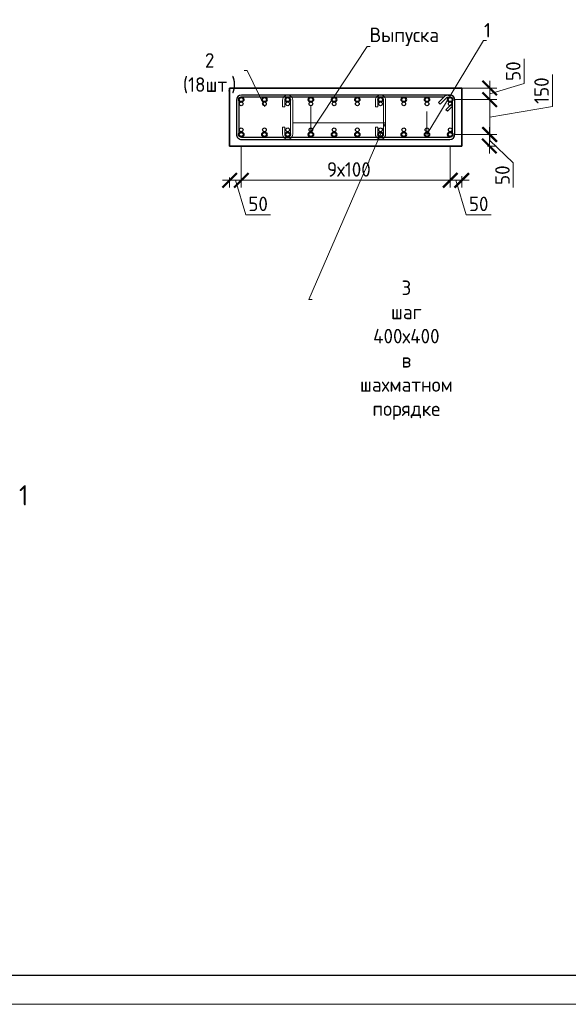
# Model space of a CAD drawing. Header units: millimetres. Extents: x 376598 to 1249954, y -318491 to -22134.
# Tile 111 of 256: x 723678 to 733129, y -317679 to -300713. Entities that reach past the tile are written whole.
import ezdxf
from ezdxf import colors
from ezdxf.entities.mleader import LeaderData, LeaderLine
from ezdxf.math import Vec2, Vec3

# ---------------------------------------------------------------- set-up
doc = ezdxf.new("R2010")
doc.units = ezdxf.units.MM
for name, color, linetype, lineweight in [('1 Стены', 3, 'Continuous', 30), ('Арм_шпильки', 143, 'Continuous', 18), ('Армирование', 3, 'Continuous', 40), ('Выноски', 20, 'Continuous', 20), ('подоснова', 151, 'Continuous', 5), ('РАЗМЕРЫ', 1, 'Continuous', 9), ('ТОНКИЕ', 7, 'Continuous', 9)]:
    doc.layers.add(name, color=color, linetype=linetype, lineweight=lineweight)
doc.layers.add('Колонна_ бетон', color=7, linetype='Continuous', lineweight=50, true_color=0xb4b496)
doc.layers.add('ТОЛСТЫЕ_ОСНОВНЫЕ', color=6, linetype='Continuous')
doc.styles.add('GOST 2.304', font='CS_Gost2304.shx')
doc.styles.add('GOST-2.304_Type-B', font='GOST_Common.ttf')
doc.dimstyles.new('мой 25', dxfattribs={"dimscale": 100, "dimtxt": 2.5, "dimasz": 2.5, "dimexe": 1.25, "dimexo": 0.625, "dimtad": 1, "dimdec": 0, "dimlfac": 0.5, "dimtxsty": 'GOST-2.304_Type-B', "dimblk": 'ARCHTICK', "dimcen": 2.5, "dimdle": 1.25, "dimaunit": 1, "dimadec": 1, "dimazin": 2, "dimtfac": 1, "dimtdec": 0, "dimtmove": 1, "dimatfit": 3, "dimfxl": 6, "dimfxlon": 1, "dimtfill": 1, "dimlwd": -1, "dimlwe": -1, "dimarcsym": 0})

# ---------------------------------------------------------------- blocks, each defined once
blk = doc.blocks.new('*U606')
at = {"color": 0, "linetype": 'ByBlock', "lineweight": -2}
for p, q in [((-10, 917.8), (-10, 12.5)), ((-10, 910.8), (-10, 917.8)), ((0, 910.8), (0, 917.8)), ((3.7, 901.9), (29.1, 876.5)), ((160.8, 940.3), (12.5, 940.3)), ((160.8, 930.3), (12.5, 930.3)), ((53.8, 901.2), (28.3, 926.6)), ((38.8, 930.3), (60.9, 908.2)), ((60.9, 908.2), (53.8, 901.2)), ((173.3, 12.5), (173.3, 917.8)), ((183.3, 12.5), (183.3, 917.8)), ((22, 869.4), (-3.4, 894.9)), ((0, 891.5), (0, 12.5)), ((29.1, 876.5), (22, 869.4)), ((12.5, 0), (160.8, 0)), ((12.5, -10), (160.8, -10))]:
    blk.add_line(p, q, dxfattribs=at)
for centre, radius, start, end in [((12.5, 917.8), 22.5, 90, 180), ((12.5, 910.8), 22.5, 180, 225), ((12.5, 917.8), 12.5, 90, 180), ((12.5, 910.8), 12.5, 180, 225), ((19.5, 917.8), 12.5, 45, 90), ((160.8, 917.8), 22.5, 0, 90), ((160.8, 917.8), 12.5, 0, 90), ((12.5, 12.5), 22.5, 180, 270), ((12.5, 12.5), 12.5, 180, 270), ((160.8, 12.5), 12.5, 270, 0), ((160.8, 12.5), 22.5, 270, 0)]:
    blk.add_arc(centre, radius, start, end, dxfattribs=at)
at = {"style": 'GOST 2.304', "oblique": 15, "flags": 9}
for tag, p in [('ДИАМЕТР', (-52.8, -63)), ('КЛАСС', (-53, -68.7)), ('ДЛИНА', (-52.5, -73.8)), ('ПОЗИЦИЯ', (-52.3, -58)), ('МАССА', (-52.3, -78.3))]:
    blk.add_attdef(tag, p, '', height=2.5, dxfattribs=at)
blk = doc.blocks.new('_ArchTick')
at = {"color": 0, "linetype": 'ByBlock', "const_width": 0.15}
blk.add_lwpolyline([(-0.5, -0.5), (0.5, 0.5)], dxfattribs=at)
blk = doc.blocks.new('*D587')
at = {"layer": 'DEFPOINTS', "color": 0, "lineweight": 0, "transparency": 16777216}
for p in [(727494, -302691), (731094, -302691), (727494, -303481)]:
    blk.add_point(p, dxfattribs=at)
at = {"layer": 'РАЗМЕРЫ', "color": 0, "linetype": 'Continuous', "transparency": 16777216}
for p, q in [((727494, -302881), (727494, -303606)), ((731094, -302881), (731094, -303606)), ((731219, -303481), (727369, -303481))]:
    blk.add_line(p, q, dxfattribs=at)
at = {"layer": 'РАЗМЕРЫ', "color": 0, "transparency": 16777216, "xscale": 250, "yscale": 250, "zscale": 250, "rotation": 180}
blk.add_blockref('_ArchTick', (727494, -303481), dxfattribs=at)
at = {"layer": 'РАЗМЕРЫ', "color": 0, "transparency": 16777216, "xscale": 250, "yscale": 250, "zscale": 250}
blk.add_blockref('_ArchTick', (731094, -303481), dxfattribs=at)
at = {"layer": 'РАЗМЕРЫ', "color": 0, "lineweight": 0, "transparency": 16777216, "insert": (729348, -303293), "char_height": 250, "attachment_point": 5, "style": 'GOST-2.304_Type-B', "bg_fill": 3, "box_fill_scale": 1.1, "bg_fill_color": 256, "bg_fill_true_color": 13158600, "bg_fill_transparency": 0}
blk.add_mtext('9х100', dxfattribs=at)
blk = doc.blocks.new('*U607')
for p, q in [((-8, 0), (-7.4, 4.7)), ((-7.4, 4.7), (-5.6, 9)), ((-5.6, 9), (-2.7, 12.7)), ((-2.7, 12.7), (1, 15.6)), ((1, 15.6), (5.3, 17.4)), ((5.3, 17.4), (10, 18)), ((34, 18), (10, 18)), ((10, 10), (34, 10)), ((34, 10), (34, 18)), ((105.9, 18), (129.9, 18)), ((105.9, 10), (105.9, 18)), ((129.9, 10), (105.9, 10)), ((134.6, 17.4), (129.9, 18)), ((138.9, 15.6), (134.6, 17.4)), ((142.7, 12.7), (138.9, 15.6)), ((145.5, 9), (142.7, 12.7)), ((147.3, 4.7), (145.5, 9)), ((147.9, 0), (147.3, 4.7)), ((147.3, -4.7), (147.9, 0)), ((-7.4, -4.7), (-8, 0)), ((-5.6, -9), (-7.4, -4.7)), ((-2.7, -12.7), (-5.6, -9)), ((1, -15.6), (-2.7, -12.7)), ((5.3, -17.4), (1, -15.6)), ((10, -18), (5.3, -17.4)), ((10, -18), (129.9, -18)), ((129.9, -18), (134.6, -17.4)), ((134.6, -17.4), (138.9, -15.6)), ((138.9, -15.6), (142.7, -12.7)), ((142.7, -12.7), (145.5, -9)), ((145.5, -9), (147.3, -4.7))]:
    blk.add_line(p, q)
at = {"color": 0, "linetype": 'ByBlock', "lineweight": -2}
for p, q in [((0, 0), (0.3, 2.6)), ((0.3, 2.6), (1.3, 5)), ((1.3, 5), (2.9, 7.1)), ((2.9, 7.1), (5, 8.7)), ((5, 8.7), (7.4, 9.7)), ((7.4, 9.7), (10, 10)), ((132.5, 9.7), (129.9, 10)), ((134.9, 8.7), (132.5, 9.7)), ((137, 7.1), (134.9, 8.7)), ((138.6, 5), (137, 7.1)), ((139.6, 2.6), (138.6, 5)), ((139.9, 0), (139.6, 2.6)), ((139.6, -2.6), (139.9, 0)), ((0.3, -2.6), (0, 0)), ((1.3, -5), (0.3, -2.6)), ((2.9, -7.1), (1.3, -5)), ((5, -8.7), (2.9, -7.1)), ((7.4, -9.7), (5, -8.7)), ((10, -10), (7.4, -9.7)), ((10, -10), (129.9, -10)), ((129.9, -10), (132.5, -9.7)), ((132.5, -9.7), (134.9, -8.7)), ((134.9, -8.7), (137, -7.1)), ((137, -7.1), (138.6, -5)), ((138.6, -5), (139.6, -2.6))]:
    blk.add_line(p, q, dxfattribs=at)
at = {"style": 'GOST 2.304', "oblique": 15, "flags": 9}
for tag, p in [('ДИАМЕТР', (117.8, -62.2)), ('ПОЗИЦИЯ', (118, -56.6)), ('КЛАСС', (118, -67.8)), ('ДЛИНА', (118.1, -72.5)), ('МАССА', (118.7, -78.2))]:
    blk.add_attdef(tag, p, '', height=2.5, dxfattribs=at)
blk = doc.blocks.new('_None')
blk = doc.blocks.new('*U56')
at = {"layer": 'ТОЛСТЫЕ_ОСНОВНЫЕ', "color": 6}
blk.add_lwpolyline([(20, 5), (415, 5), (415, 292), (20, 292)], close=True, dxfattribs=at)
at = {"layer": 'ТОНКИЕ'}
blk.add_lwpolyline([(0, 0), (420, 0), (420, 297), (0, 297)], close=True, dxfattribs=at)
blk = doc.blocks.new('*D597')
at = {"layer": 'DEFPOINTS', "color": 0, "lineweight": 0, "transparency": 16777216}
for p in [(731094, -302691), (731294, -302795, 2880), (731294, -303481)]:
    blk.add_point(p, dxfattribs=at)
at = {"layer": 'РАЗМЕРЫ', "color": 0, "linetype": 'Continuous', "transparency": 16777216}
for p, q in [((731094, -302881), (731094, -303606)), ((730969, -303481), (731419, -303481)), ((731194, -303481), (731372, -304074)), ((731294, -303409), (731294, -303606)), ((731372, -304074), (731797, -304074))]:
    blk.add_line(p, q, dxfattribs=at)
at = {"layer": 'РАЗМЕРЫ', "color": 0, "transparency": 16777216, "xscale": 250, "yscale": 250, "zscale": 250, "rotation": 180}
blk.add_blockref('_ArchTick', (731094, -303481), dxfattribs=at)
at = {"layer": 'РАЗМЕРЫ', "color": 0, "transparency": 16777216, "xscale": 250, "yscale": 250, "zscale": 250}
blk.add_blockref('_ArchTick', (731294, -303481), dxfattribs=at)
at = {"layer": 'РАЗМЕРЫ', "color": 0, "lineweight": 0, "transparency": 16777216, "insert": (731585, -303887), "char_height": 250, "attachment_point": 5, "style": 'GOST-2.304_Type-B', "bg_fill": 3, "box_fill_scale": 1.1, "bg_fill_color": 256, "bg_fill_true_color": 13158600, "bg_fill_transparency": 0}
blk.add_mtext('50', dxfattribs=at)
blk = doc.blocks.new('*D598')
at = {"layer": 'DEFPOINTS', "color": 0, "lineweight": 0, "transparency": 16777216}
for p in [(727494, -302691), (727294, -302891, 2880), (727294, -303481)]:
    blk.add_point(p, dxfattribs=at)
at = {"layer": 'РАЗМЕРЫ', "color": 0, "linetype": 'Continuous', "transparency": 16777216}
for p, q in [((727494, -302881), (727494, -303606)), ((727619, -303481), (727169, -303481)), ((727294, -303431), (727294, -303606)), ((727394, -303481), (727572, -304074)), ((727572, -304074), (727997, -304074))]:
    blk.add_line(p, q, dxfattribs=at)
at = {"layer": 'РАЗМЕРЫ', "color": 0, "transparency": 16777216, "xscale": 250, "yscale": 250, "zscale": 250, "rotation": 180}
blk.add_blockref('_ArchTick', (727294, -303481), dxfattribs=at)
at = {"layer": 'РАЗМЕРЫ', "color": 0, "transparency": 16777216, "xscale": 250, "yscale": 250, "zscale": 250}
blk.add_blockref('_ArchTick', (727494, -303481), dxfattribs=at)
at = {"layer": 'РАЗМЕРЫ', "color": 0, "lineweight": 0, "transparency": 16777216, "insert": (727785, -303887), "char_height": 250, "attachment_point": 5, "style": 'GOST-2.304_Type-B', "bg_fill": 3, "box_fill_scale": 1.1, "bg_fill_color": 256, "bg_fill_true_color": 13158600, "bg_fill_transparency": 0}
blk.add_mtext('50', dxfattribs=at)
blk = doc.blocks.new('*D603')
at = {"layer": 'DEFPOINTS', "color": 0, "lineweight": 0, "transparency": 16777216}
for p in [(731094, -302691), (731769, -302691), (731260, -302891, 2880)]:
    blk.add_point(p, dxfattribs=at)
at = {"layer": 'РАЗМЕРЫ', "color": 0, "linetype": 'Continuous', "transparency": 16777216}
for p, q in [((731769, -303016), (731769, -302566)), ((731169, -302691), (731894, -302691)), ((731769, -302791), (732181, -303179)), ((731738, -302891), (731894, -302891)), ((732181, -303179), (732181, -303604))]:
    blk.add_line(p, q, dxfattribs=at)
at = {"layer": 'РАЗМЕРЫ', "color": 0, "transparency": 16777216, "xscale": 250, "yscale": 250, "zscale": 250}
for p, rotation in [((731769, -302691), 90), ((731769, -302891), 270)]:
    blk.add_blockref('_ArchTick', p, dxfattribs=dict(at, rotation=rotation))
at = {"layer": 'РАЗМЕРЫ', "color": 0, "lineweight": 0, "transparency": 16777216, "insert": (731994, -303392), "char_height": 250, "attachment_point": 5, "rotation": 90, "style": 'GOST-2.304_Type-B', "bg_fill": 3, "box_fill_scale": 1.1, "bg_fill_color": 256, "bg_fill_true_color": 13158600, "bg_fill_transparency": 0}
blk.add_mtext('50', dxfattribs=at)
blk = doc.blocks.new('*D604')
at = {"layer": 'DEFPOINTS', "color": 0, "lineweight": 0, "transparency": 16777216}
for p in [(731094, -302091), (731775, -302091), (731094, -302691)]:
    blk.add_point(p, dxfattribs=at)
at = {"layer": 'РАЗМЕРЫ', "color": 0, "linetype": 'Continuous', "transparency": 16777216}
for p, q in [((732856, -302210), (732856, -301660)), ((731775, -302816), (731775, -301966)), ((731175, -302091), (731900, -302091)), ((731775, -302391), (732856, -302210)), ((731175, -302691), (731900, -302691))]:
    blk.add_line(p, q, dxfattribs=at)
at = {"layer": 'РАЗМЕРЫ', "color": 0, "transparency": 16777216, "xscale": 250, "yscale": 250, "zscale": 250}
for p, rotation in [((731775, -302091), 90), ((731775, -302691), 270)]:
    blk.add_blockref('_ArchTick', p, dxfattribs=dict(at, rotation=rotation))
at = {"layer": 'РАЗМЕРЫ', "color": 0, "lineweight": 0, "transparency": 16777216, "insert": (732668, -301935), "char_height": 250, "attachment_point": 5, "rotation": 90, "style": 'GOST-2.304_Type-B', "bg_fill": 3, "box_fill_scale": 1.1, "bg_fill_color": 256, "bg_fill_true_color": 13158600, "bg_fill_transparency": 0}
blk.add_mtext('150', dxfattribs=at)
blk = doc.blocks.new('*D605')
at = {"layer": 'DEFPOINTS', "color": 0, "lineweight": 0, "transparency": 16777216}
for p in [(731190, -301891), (731775, -301891), (731094, -302091)]:
    blk.add_point(p, dxfattribs=at)
at = {"layer": 'РАЗМЕРЫ', "color": 0, "linetype": 'Continuous', "transparency": 16777216}
for p, q in [((732369, -301813), (732369, -301388)), ((731775, -302216), (731775, -301766)), ((731775, -301991), (732369, -301813)), ((731253, -301891), (731900, -301891)), ((731175, -302091), (731900, -302091))]:
    blk.add_line(p, q, dxfattribs=at)
at = {"layer": 'РАЗМЕРЫ', "color": 0, "transparency": 16777216, "xscale": 250, "yscale": 250, "zscale": 250}
for p, rotation in [((731775, -301891), 90), ((731775, -302091), 270)]:
    blk.add_blockref('_ArchTick', p, dxfattribs=dict(at, rotation=rotation))
at = {"layer": 'РАЗМЕРЫ', "color": 0, "lineweight": 0, "transparency": 16777216, "insert": (732181, -301600), "char_height": 250, "attachment_point": 5, "rotation": 90, "style": 'GOST-2.304_Type-B', "bg_fill": 3, "box_fill_scale": 1.1, "bg_fill_color": 256, "bg_fill_true_color": 13158600, "bg_fill_transparency": 0}
blk.add_mtext('50', dxfattribs=at)

msp = doc.modelspace()

# ---------------------------------------------------------------- linework, layer by layer
at = {"layer": '1 Стены', "color": 252, "lineweight": 0, "true_color": 0x939598}
for p, q in [((727294.3, -301891), (731293.6, -301891)), ((727294.3, -302891), (727294.3, -301891))]:
    msp.add_line(p, q, dxfattribs=at)
at = {"layer": 'Армирование', "color": 3}
for centre in [(727494.3, -302090.6), (727894.3, -302090.6), (728294.3, -302090.6), (728694.3, -302090.6), (729094.3, -302090.6), (729494.3, -302090.6), (729894.3, -302090.6), (730294.3, -302090.6), (730694.3, -302090.6), (731094.3, -302090.6), (727494.3, -302691), (728294.3, -302691), (729094.3, -302691), (729894.3, -302691), (730694.3, -302691)]:
    msp.add_circle(centre, 40, dxfattribs=at)
at = {"layer": 'Колонна_ бетон', "color": 180, "linetype": 'Continuous', "lineweight": 35, "transparency": 33554687}
for p, q in [((727293.6, -301891, 2880), (727293.6, -302891, 2880)), ((727293.6, -301891, 2880), (731293.6, -301891, 2880)), ((731293.6, -301891, 2880), (731293.6, -302891, 2880)), ((727293.6, -302891, 2880), (731293.6, -302891, 2880))]:
    msp.add_line(p, q, dxfattribs=at)
at = {"layer": 'РАЗМЕРЫ', "color": 252, "linetype": 'Continuous', "lineweight": 30, "true_color": 0x939598}
for centre in [(727494.3, -302162.6), (727894.3, -302162.6), (728294.3, -302162.6), (728694.3, -302162.6), (729094.3, -302162.6), (729494.3, -302162.6), (729894.3, -302162.6), (730294.3, -302162.6), (730694.3, -302162.6), (731094.3, -302162.6), (727494.3, -302611), (727894.3, -302611), (728294.3, -302611), (728694.3, -302611), (729094.3, -302611), (729494.3, -302611), (729894.3, -302611), (730294.3, -302611), (730694.3, -302611), (731094.3, -302611)]:
    msp.add_circle(centre, 32, dxfattribs=at)

# ---------------------------------------------------------------- block references
at = {"lineweight": 30, "xscale": 3.959999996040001, "yscale": 3.959999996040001, "zscale": 3.959999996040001, "rotation": 269.9999999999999}
msp.add_blockref('*U606', (727451, -302050.6), dxfattribs=at)

# ---------------------------------------------------------------- texts
at = {"layer": 'Выноски', "style": 'GOST-2.304_Type-B'}
msp.add_text('1', height=350, dxfattribs=at).set_placement((723663.8, -309083.6))

# ---------------------------------------------------------------- leaders
at = {"layer": 'подоснова'}
ml = msp.add_multileader_mtext('Standard', dxfattribs=at)
ml.set_content('2 (18шт.)', color=256, style='GOST-2.304_Type-B')
ml.set_leader_properties(color=256, linetype='ByLayer', lineweight=15)
ml.set_arrow_properties(name='NONE')
ml.build(insert=Vec2(0, 0))
ml.multileader.update_dxf_attribs({"text_left_attachment_type": 6, "text_right_attachment_type": 6, "dogleg_length": 10, "arrow_head_size": 18})
ctx = ml.context
ctx.base_point, ctx.char_height, ctx.arrow_head_size, ctx.landing_gap_size, ctx.plane_origin = Vec3(726312.1, -301589.6), 250, 18, 20, Vec3(724209.2, -301043.5)
ctx.left_attachment, ctx.right_attachment, ctx.text_align_type = 6, 6, 1
notes = []
notes.append((ctx, [(1, (1, 1, 0), (727597.7, -301589.6), (-1, 0), 10, [(0, [(727899, -302213)], 0, [])])]))
ctx.mtext.insert, ctx.mtext.width, ctx.mtext.alignment, ctx.mtext.flow_direction = Vec3(726949.9, -301289.6), 22.898, 2, 5
for ctx, leaders in notes:
    for number, flags, end, landing, length, lines in leaders:
        leader = LeaderData()
        leader.index, (leader.has_last_leader_line, leader.has_dogleg_vector, leader.attachment_direction) = number, flags
        leader.last_leader_point, leader.dogleg_vector, leader.dogleg_length = Vec3(end), Vec3(landing), length
        for number, points, colour, breaks in lines:
            line = LeaderLine()
            line.index, line.vertices, line.color, line.breaks = number, Vec3.list(points), colors.encode_raw_color(colour), breaks
            leader.lines.append(line)
        ctx.leaders.append(leader)

# ---------------------------------------------------------------- next in the draw order: dimensions: what is measured, and where the dimension line sits
at = {"layer": 'РАЗМЕРЫ', "lineweight": 0}
dim = msp.add_linear_dim(base=(727494.3, -303480.5), p1=(731094.3, -302691), p2=(727494.3, -302691), angle=180, text='9х100', dimstyle='мой 25', override={"dimlfac": 0.25}, dxfattribs=at)
dim.commit()
dim.dimension.update_dxf_attribs({"geometry": '*D587', "text_midpoint": (729347.6, -303480.5), "dimtype": 160})

# ---------------------------------------------------------------- next in the draw order: linework, layer by layer
at = {"layer": 'Армирование', "color": 3}
for centre in [(727894.3, -302691), (728694.3, -302691), (729494.3, -302691), (730294.3, -302691), (731094.3, -302691)]:
    msp.add_circle(centre, 40, dxfattribs=at)

# ---------------------------------------------------------------- next in the draw order: block references
at = {"xscale": 100, "yscale": 100, "zscale": 100}
msp.add_blockref('*U56', (710401.9, -317678.9), dxfattribs=at)
at = {"layer": 'Арм_шпильки', "color": 3, "xscale": 4.875, "yscale": 4.875, "zscale": 4.875, "rotation": 89.99999999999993}
for p in [(728294.3, -302732.8), (729894.3, -302732.8)]:
    msp.add_blockref('*U607', p, dxfattribs=at)

# ---------------------------------------------------------------- next in the draw order: leaders
at = {"layer": 'подоснова'}
ml = msp.add_multileader_mtext('Standard', dxfattribs=at)
ml.set_content('1 ', color=256, style='GOST-2.304_Type-B')
ml.set_leader_properties(color=256, linetype='ByLayer', lineweight=15)
ml.set_arrow_properties(name='NONE')
ml.build(insert=Vec2(0, 0))
ml.multileader.update_dxf_attribs({"text_left_attachment_type": 6, "text_right_attachment_type": 6, "dogleg_length": 10, "arrow_head_size": 18})
ctx = ml.context
ctx.base_point, ctx.char_height, ctx.arrow_head_size, ctx.landing_gap_size, ctx.plane_origin = Vec3(731677.4, -301069.7), 250, 18, 20, Vec3(728923.8, -299767.2)
ctx.left_attachment, ctx.right_attachment, ctx.text_align_type = 6, 6, 1
notes = []
notes.append((ctx, [(0, (1, 1, 0), (731667.4, -301069.7), (1, 0), 10, [(1, [(730694.3, -302297.6), (730694.3, -302691)], 0, [])])]))
ctx.mtext.insert, ctx.mtext.width, ctx.mtext.alignment, ctx.mtext.flow_direction = Vec3(731734.9, -300769.7), 22.898, 2, 5
ml = msp.add_multileader_mtext('Standard', dxfattribs=at)
ml.set_content('Выпуска ', color=256, style='GOST-2.304_Type-B')
ml.set_leader_properties(color=256, linetype='ByLayer', lineweight=15)
ml.set_arrow_properties(name='NONE')
ml.build(insert=Vec2(0, 0))
ml.multileader.update_dxf_attribs({"text_left_attachment_type": 6, "text_right_attachment_type": 6, "dogleg_length": 10, "arrow_head_size": 18})
ctx = ml.context
ctx.base_point, ctx.char_height, ctx.arrow_head_size, ctx.landing_gap_size, ctx.plane_origin = Vec3(729671.1, -301175.1), 250, 18, 20, Vec3(726917.5, -299872.6)
ctx.left_attachment, ctx.right_attachment, ctx.text_align_type = 6, 6, 1
notes.append((ctx, [(0, (1, 1, 0), (729661.1, -301175.1), (1, 0), 10, [(1, [(728693.4, -302194.6), (728694.3, -302643)], 0, [])])]))
ctx.mtext.insert, ctx.mtext.width, ctx.mtext.alignment, ctx.mtext.flow_direction = Vec3(730303.6, -300850.1), 22.898, 2, 5
ml = msp.add_multileader_mtext('Standard', dxfattribs=at)
ml.set_content('3 шаг 400х400 \\Pв шахматном порядке ', color=256, style='GOST-2.304_Type-B')
ml.set_leader_properties(color=256, linetype='ByLayer', lineweight=15)
ml.set_arrow_properties(name='NONE')
ml.build(insert=Vec2(0, 0))
ml.multileader.update_dxf_attribs({"text_left_attachment_type": 6, "text_right_attachment_type": 6, "dogleg_length": 10, "arrow_head_size": 18})
ctx = ml.context
ctx.base_point, ctx.char_height, ctx.arrow_head_size, ctx.landing_gap_size, ctx.plane_origin = Vec3(728670.6, -305531.9), 250, 18, 20, Vec3(726697, -303198)
ctx.left_attachment, ctx.right_attachment, ctx.text_align_type = 6, 6, 1
notes.append((ctx, [(0, (1, 1, 0), (728660.6, -305531.9), (1, 0), 10, [(1, [(728382, -302489.1), (729982, -302489.1)], 0, [])])]))
ctx.mtext.insert, ctx.mtext.width, ctx.mtext.alignment, ctx.mtext.flow_direction = Vec3(730338.7, -305206.9), 22.898, 2, 5
for ctx, leaders in notes:
    for number, flags, end, landing, length, lines in leaders:
        leader = LeaderData()
        leader.index, (leader.has_last_leader_line, leader.has_dogleg_vector, leader.attachment_direction) = number, flags
        leader.last_leader_point, leader.dogleg_vector, leader.dogleg_length = Vec3(end), Vec3(landing), length
        for number, points, colour, breaks in lines:
            line = LeaderLine()
            line.index, line.vertices, line.color, line.breaks = number, Vec3.list(points), colors.encode_raw_color(colour), breaks
            leader.lines.append(line)
        ctx.leaders.append(leader)

# ---------------------------------------------------------------- next in the draw order: dimensions: what is measured, and where the dimension line sits
at = {"layer": 'РАЗМЕРЫ', "color": 1, "lineweight": 0}
for base, p1, p2, picture, middle in [((727293.6, -303480.5), (727494.3, -302691), (727293.6, -302891, 2880), '*D598', (727634.6, -303886.8)), ((731293.6, -303480.5), (731094.3, -302691), (731293.6, -302795.2, 2880), '*D597', (731434.6, -303886.8))]:
    dim = msp.add_linear_dim(base=base, p1=p1, p2=p2, angle=180, dimstyle='мой 25', override={"dimlfac": 0.25}, dxfattribs=at)
    dim.commit()
    dim.dimension.update_dxf_attribs({"geometry": picture, "text_midpoint": middle})

# ---------------------------------------------------------------- next in the draw order: dimensions: what is measured, and where the dimension line sits
dim = msp.add_linear_dim(base=(731768.8, -302691), p1=(731259.9, -302891, 2880), p2=(731094.3, -302691), angle=90, dimstyle='мой 25', override={"dimlfac": 0.25}, dxfattribs=at)
dim.commit()
dim.dimension.update_dxf_attribs({"geometry": '*D603', "text_midpoint": (732181, -303241.6), "dimtype": 160})

# ---------------------------------------------------------------- next in the draw order: dimensions: what is measured, and where the dimension line sits
dim = msp.add_linear_dim(base=(731774.8, -302090.6), p1=(731094.3, -302691), p2=(731094.3, -302090.6), angle=90, dimstyle='мой 25', override={"dimlfac": 0.25}, dxfattribs=at)
dim.commit()
dim.dimension.update_dxf_attribs({"geometry": '*D604', "text_midpoint": (732855.6, -302147.4), "dimtype": 160})

# ---------------------------------------------------------------- next in the draw order: dimensions: what is measured, and where the dimension line sits
dim = msp.add_linear_dim(base=(731774.8, -301891), p1=(731094.3, -302090.6), p2=(731190, -301891), angle=90, dimstyle='мой 25', override={"dimlfac": 0.25}, dxfattribs=at)
dim.commit()
dim.dimension.update_dxf_attribs({"geometry": '*D605', "text_midpoint": (732181, -301750.2)})

doc.saveas('drawing.dxf')
